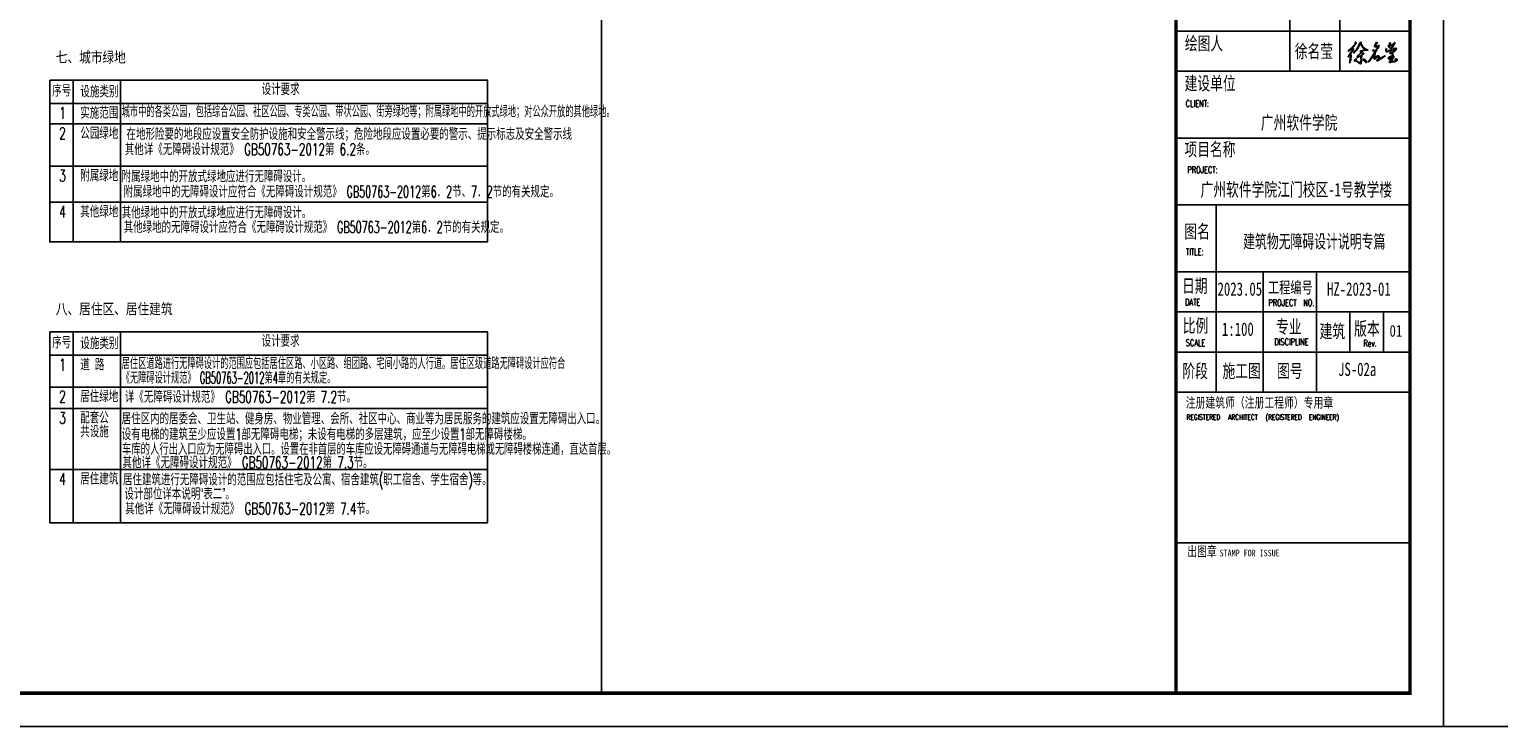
# Model space of a CAD drawing. Extents: x 1779708 to 7299578, y -1121471 to 88434.
# Tile 26 of 100: x 3934525 to 3978469, y -1084792 to -1063942. Entities that reach past the tile are written whole.
import ezdxf

# ---------------------------------------------------------------- set-up
doc = ezdxf.new("R2010")
doc.units = 0
doc.header["$LTSCALE"] = 1000
doc.header["$MEASUREMENT"] = 0
for name, color, linetype in [('0_sp_施工图设计说明', 7, 'CONTINUOUS'), ('PUB_TEXT', 7, 'CONTINUOUS'), ('PUB_TITLE', 4, 'CONTINUOUS'), ('可见线', 6, 'CONTINUOUS'), ('电子签', 2, 'CONTINUOUS'), ('通-图框－文字', 4, 'CONTINUOUS')]:
    doc.layers.add(name, color=color, linetype=linetype)
doc.styles.add('-宋体', font='simhei.ttf', dxfattribs={"width": 0.7})
doc.styles.add('dim_font', font='SIMPLEX.shx', dxfattribs={"width": 0.8})
doc.styles.add('HZTXT', font='simplex.shx', dxfattribs={"width": 0.7, "bigfont": 'HZTXT.shx'})
doc.styles.add('仿宋', font='txt', dxfattribs={"width": 0.7})
doc.styles.add('宋体', font='txt', dxfattribs={"width": 0.8})

# ---------------------------------------------------------------- blocks, each defined once
blk = doc.blocks.new('A$C5DA54128')
at = {"layer": '电子签'}
h = blk.add_hatch(color=256, dxfattribs=at)
h.dxf.hatch_style = 1
h.paths.add_polyline_path([(117, 344), (105, 346), (99, 349), (91, 357), (101, 377), (106, 386), (118, 404), (131, 422), (137, 432), (150, 450), (178, 482), (190, 501), (206, 540), (210, 554), (210, 562), (206, 576), (203, 579), (202, 581), (200, 584), (183, 587), (174, 588), (154, 588), (153, 594), (156, 596), (178, 615), (189, 624), (211, 643), (210, 650), (214, 655), (220, 657), (241, 686), (253, 700), (278, 725), (278, 735), (281, 741), (289, 748), (299, 766), (302, 776), (304, 797), (298, 801), (296, 806), (296, 813), (288, 819), (281, 821), (271, 819), (267, 817), (264, 811), (267, 807), (271, 801), (273, 798), (278, 793), (274, 767), (269, 754), (254, 733), (224, 692), (206, 672), (169, 637), (110, 576), (78, 548), (12, 495), (10, 490), (11, 485), (16, 482), (23, 479), (29, 480), (36, 484), (58, 500), (68, 508), (90, 524), (93, 527), (94, 530), (94, 534), (113, 539), (122, 544), (137, 555), (145, 556), (150, 559), (154, 566), (164, 567), (169, 567), (179, 565), (186, 553), (185, 542), (177, 532), (166, 513), (161, 504), (150, 485), (124, 449), (112, 430), (86, 393), (73, 370), (65, 359), (48, 338), (33, 318), (24, 309), (4, 294), (2, 284), (1, 279), (0, 269), (17, 273), (27, 279), (39, 292), (50, 310), (58, 318), (77, 329), (83, 331), (90, 330), (93, 325), (95, 323), (98, 318), (92, 278), (89, 258), (83, 217), (78, 218), (68, 148), (63, 114), (53, 44), (61, 42), (67, 42), (74, 47), (72, 51), (76, 56), (80, 56), (83, 76), (85, 85), (87, 105), (105, 136), (111, 153), (119, 187), (113, 188), (109, 187), (104, 184), (107, 178), (103, 171), (97, 170), (93, 179), (93, 186), (98, 195), (105, 214), (107, 224), (107, 244), (112, 243), (117, 273), (119, 288), (123, 317), (116, 326), (115, 333)])
h.paths.add_polyline_path([(477, 317), (483, 317), (487, 315), (491, 310), (487, 286), (486, 274), (482, 250), (485, 240), (486, 235), (489, 224), (483, 207), (482, 196), (487, 179), (480, 127), (476, 102), (469, 50), (472, 48), (473, 43), (470, 40), (463, 34), (453, 34), (447, 41), (429, 53), (419, 60), (401, 73), (385, 79), (377, 84), (364, 96), (352, 97), (346, 98), (335, 102), (331, 102), (329, 98), (331, 95), (343, 84), (350, 79), (366, 73), (395, 52), (410, 42), (439, 22), (449, 11), (454, 7), (466, 0), (471, 4), (476, 5), (482, 3), (480, 7), (484, 12), (488, 12), (496, 67), (500, 95), (508, 151), (505, 151), (503, 151), (507, 179), (509, 193), (513, 221), (511, 235), (510, 242), (509, 257), (513, 290), (516, 307), (521, 341), (539, 355), (548, 361), (566, 375), (575, 374), (582, 377), (588, 384), (590, 389), (591, 391), (592, 396), (587, 404), (578, 406), (570, 402), (558, 397), (551, 395), (539, 396), (538, 403), (530, 406), (525, 403), (523, 401), (519, 402), (517, 420), (518, 429), (523, 447), (532, 466), (538, 476), (550, 493), (557, 495), (560, 497), (564, 501), (574, 498), (581, 499), (590, 505), (607, 507), (616, 510), (632, 517), (641, 512), (649, 512), (657, 518), (687, 514), (702, 512), (732, 507), (739, 512), (741, 520), (737, 527), (703, 539), (686, 546), (654, 562), (631, 576), (620, 584), (599, 600), (564, 641), (547, 663), (518, 708), (512, 729), (508, 740), (495, 759), (498, 769), (497, 776), (491, 785), (489, 799), (490, 806), (494, 820), (484, 823), (477, 822), (468, 816), (429, 749), (410, 714), (375, 645), (364, 622), (358, 611), (347, 588), (317, 537), (299, 513), (259, 470), (246, 454), (239, 447), (223, 434), (218, 435), (215, 434), (210, 431), (208, 426), (209, 421), (213, 418), (226, 414), (237, 418), (245, 429), (259, 446), (268, 453), (286, 466), (318, 510), (333, 532), (365, 576), (391, 626), (403, 652), (429, 703), (441, 723), (447, 734), (459, 754), (465, 753), (468, 753), (474, 752), (472, 745), (474, 740), (479, 736), (484, 722), (487, 716), (495, 703), (501, 690), (504, 684), (510, 671), (530, 645), (539, 632), (559, 606), (578, 590), (587, 581), (603, 561), (613, 561), (620, 558), (627, 550), (631, 546), (635, 545), (641, 546), (641, 541), (640, 538), (639, 533), (597, 527), (576, 521), (537, 505), (509, 494), (494, 489), (465, 480), (458, 476), (455, 469), (457, 461), (469, 461), (476, 459), (486, 452), (485, 438), (483, 431), (476, 418), (472, 417), (470, 416), (466, 414), (458, 398), (452, 390), (438, 378), (418, 354), (407, 344), (382, 325), (368, 303), (360, 292), (344, 270), (339, 262), (340, 255), (345, 247), (359, 243), (370, 244), (382, 252), (418, 276), (437, 287), (475, 307), (476, 311)])
h.paths.add_polyline_path([(308, 180), (306, 192), (289, 197), (252, 160), (244, 133), (243, 117), (263, 107), (289, 123), (301, 141), (301, 163)], flags=17)
h.paths.add_polyline_path([(642, 149), (596, 175), (580, 187), (572, 169), (584, 142), (618, 114), (634, 93), (670, 61), (696, 55), (700, 81), (684, 120)], flags=17)
h = blk.add_hatch(color=256, dxfattribs=at)
h.dxf.hatch_style = 1
h.paths.add_polyline_path([(1025, 440), (1026, 442), (1027, 443), (1028, 444), (1044, 466), (1051, 477), (1067, 499), (1084, 532), (1093, 548), (1113, 579), (1135, 617), (1146, 635), (1170, 672), (1171, 677), (1171, 680), (1172, 686), (1162, 691), (1154, 691), (1144, 685), (1096, 672), (1072, 668), (1022, 665), (1020, 669), (1019, 671), (1019, 676), (1032, 701), (1038, 714), (1051, 739), (1075, 763), (1086, 776), (1108, 802), (1101, 809), (1093, 811), (1083, 808), (1076, 807), (1071, 804), (1067, 798), (1039, 765), (1027, 746), (1008, 708), (999, 687), (996, 676), (990, 655), (995, 649), (997, 646), (1001, 640), (1023, 637), (1035, 637), (1057, 642), (1083, 648), (1096, 650), (1122, 656), (1121, 640), (1118, 632), (1109, 620), (1075, 564), (1058, 536), (1023, 480), (1019, 476), (1018, 472), (1019, 466), (1010, 465), (1004, 469), (1000, 476), (989, 488), (984, 494), (974, 508), (957, 517), (945, 520), (925, 517), (919, 515), (916, 506), (920, 500), (943, 493), (954, 487), (975, 475), (983, 463), (987, 456), (995, 444), (982, 415), (974, 401), (957, 374), (940, 348), (931, 335), (913, 309), (910, 304), (909, 301), (906, 295), (888, 270), (879, 257), (861, 231), (830, 179), (812, 153), (772, 107), (765, 106), (761, 101), (760, 94), (763, 91), (764, 87), (761, 84), (769, 80), (777, 82), (782, 88), (801, 109), (811, 119), (830, 139), (839, 164), (847, 177), (866, 195), (889, 228), (900, 245), (923, 278), (934, 300), (940, 310), (956, 328), (963, 343), (967, 349), (978, 361), (979, 369), (980, 373), (981, 380), (987, 380), (991, 378), (995, 373), (984, 329), (979, 306), (971, 261), (970, 240), (971, 230), (974, 210), (980, 195), (984, 188), (995, 176), (1003, 174), (1010, 176), (1016, 183), (1035, 218), (1048, 235), (1075, 263), (1085, 268), (1089, 271), (1098, 278), (1113, 281), (1123, 280), (1138, 274), (1143, 270), (1146, 268), (1151, 265), (1148, 244), (1145, 233), (1134, 214), (1126, 193), (1119, 183), (1104, 166), (1096, 153), (1090, 148), (1078, 139), (1075, 131), (1076, 126), (1080, 119), (1086, 115), (1093, 116), (1098, 121), (1180, 161), (1220, 184), (1296, 234), (1301, 237), (1304, 238), (1309, 240), (1338, 261), (1352, 271), (1380, 292), (1384, 297), (1386, 301), (1385, 307), (1304, 266), (1264, 243), (1187, 194), (1180, 196), (1175, 194), (1171, 189), (1163, 184), (1158, 182), (1150, 182), (1147, 183), (1146, 187), (1148, 190), (1162, 215), (1168, 229), (1175, 256), (1172, 271), (1169, 279), (1160, 291), (1155, 292), (1152, 295), (1152, 300), (1130, 304), (1118, 305), (1096, 303), (1076, 290), (1066, 282), (1046, 268), (1030, 244), (1022, 232), (1005, 210), (1003, 215), (998, 218), (993, 217), (997, 224), (996, 231), (991, 238), (999, 291), (1002, 318), (1010, 371), (1016, 373), (1018, 381), (1015, 386), (1012, 408), (1015, 420)])
h = blk.add_hatch(color=256, dxfattribs=at)
h.dxf.hatch_style = 1
h.paths.add_polyline_path([(1649, 701), (1660, 709), (1667, 711), (1684, 711), (1685, 706), (1682, 704), (1676, 689), (1671, 683), (1660, 672), (1660, 659), (1657, 651), (1648, 643), (1639, 622), (1633, 612), (1618, 594), (1614, 587), (1607, 583), (1606, 577), (1605, 574), (1605, 568), (1617, 569), (1624, 572), (1632, 582), (1659, 621), (1672, 641), (1697, 681), (1721, 726), (1733, 749), (1756, 794), (1753, 797), (1753, 801), (1755, 804), (1747, 808), (1740, 806), (1734, 800), (1721, 778), (1713, 768), (1696, 750), (1660, 728), (1639, 720), (1597, 711), (1588, 709), (1583, 708), (1574, 707), (1573, 734), (1574, 748), (1581, 774), (1585, 778), (1585, 785), (1581, 789), (1573, 792), (1566, 791), (1560, 784), (1558, 783), (1554, 780), (1551, 755), (1549, 743), (1545, 718), (1550, 715), (1550, 707), (1546, 703), (1542, 698), (1540, 695), (1536, 689), (1522, 690), (1514, 687), (1502, 679), (1496, 675), (1496, 666), (1502, 662), (1504, 655), (1510, 652), (1516, 654), (1525, 659), (1531, 660), (1542, 658), (1537, 641), (1538, 630), (1543, 613), (1544, 607), (1548, 604), (1554, 603), (1562, 611), (1565, 620), (1560, 630), (1559, 648), (1561, 658), (1569, 674), (1572, 674), (1573, 674), (1575, 676), (1604, 686), (1619, 691)])
h.paths.add_polyline_path([(1573, 490), (1637, 520), (1670, 533), (1739, 552), (1752, 557), (1760, 558), (1775, 559), (1779, 555), (1779, 548), (1775, 544), (1753, 524), (1742, 513), (1722, 491), (1698, 473), (1687, 464), (1663, 446), (1653, 440), (1647, 438), (1636, 435), (1622, 443), (1611, 444), (1596, 438), (1588, 435), (1583, 434), (1575, 431), (1575, 424), (1571, 420), (1565, 417), (1560, 413), (1560, 404), (1565, 400), (1568, 392), (1576, 389), (1584, 392), (1601, 397), (1609, 399), (1626, 401), (1641, 392), (1648, 382), (1651, 365), (1659, 341), (1660, 328), (1657, 303), (1653, 303), (1649, 298), (1651, 294), (1614, 289), (1595, 284), (1561, 269), (1540, 261), (1529, 255), (1512, 241), (1506, 234), (1504, 228), (1506, 219), (1509, 204), (1513, 196), (1524, 186), (1538, 173), (1548, 168), (1566, 165), (1591, 170), (1604, 176), (1623, 192), (1640, 212), (1648, 222), (1666, 241), (1670, 236), (1670, 232), (1669, 226), (1654, 202), (1645, 191), (1626, 171), (1612, 153), (1604, 145), (1587, 131), (1579, 115), (1573, 107), (1559, 95), (1554, 89), (1551, 86), (1544, 82), (1544, 76), (1543, 73), (1542, 67), (1546, 69), (1552, 65), (1551, 61), (1575, 61), (1586, 63), (1608, 70), (1620, 70), (1626, 72), (1635, 79), (1653, 78), (1662, 78), (1681, 80), (1713, 79), (1729, 79), (1761, 78), (1763, 76), (1768, 77), (1769, 80), (1775, 84), (1777, 86), (1783, 90), (1786, 97), (1784, 104), (1778, 109), (1772, 107), (1769, 105), (1764, 101), (1753, 106), (1745, 106), (1734, 100), (1712, 103), (1701, 105), (1680, 108), (1650, 101), (1634, 99), (1600, 101), (1599, 107), (1601, 109), (1615, 131), (1624, 141), (1644, 158), (1670, 189), (1682, 207), (1699, 244), (1709, 258), (1712, 269), (1708, 286), (1696, 295), (1691, 301), (1684, 314), (1684, 342), (1681, 356), (1671, 382), (1662, 395), (1659, 403), (1656, 419), (1669, 431), (1677, 436), (1692, 442), (1714, 458), (1725, 466), (1746, 482), (1775, 508), (1788, 523), (1810, 554), (1814, 562), (1814, 570), (1808, 577), (1803, 583), (1797, 585), (1789, 585), (1768, 582), (1758, 580), (1737, 577), (1716, 570), (1705, 566), (1684, 559), (1637, 540), (1613, 530), (1566, 511), (1528, 498), (1509, 492), (1470, 479), (1461, 477), (1455, 477), (1445, 480), (1446, 515), (1445, 532), (1443, 566), (1440, 572), (1434, 574), (1428, 571), (1424, 568), (1421, 566), (1417, 563), (1417, 558), (1417, 555), (1417, 550), (1419, 530), (1419, 519), (1420, 499), (1419, 485), (1421, 477), (1428, 465), (1433, 455), (1441, 451), (1451, 452), (1459, 454), (1467, 454), (1509, 468), (1531, 475)])
h.paths.add_polyline_path([(1606, 241), (1628, 245), (1638, 248), (1655, 253), (1664, 255), (1664, 251), (1661, 249), (1636, 226), (1619, 213), (1605, 202), (1590, 197), (1568, 191), (1551, 192), (1535, 199), (1528, 209), (1530, 218), (1542, 222), (1561, 224), (1581, 229), (1598, 235)], flags=16)
h.paths.add_polyline_path([(1837, 160), (1826, 181), (1784, 193), (1773, 188), (1769, 160), (1781, 151), (1811, 114), (1825, 115), (1837, 135)])
for p, q in [((110, 576), (78, 548)), ((169, 637), (110, 576)), ((122, 544), (137, 555)), ((137, 555), (145, 556)), ((145, 556), (150, 559)), ((150, 559), (154, 566)), ((153, 594), (156, 596)), ((154, 589), (153, 594)), ((157, 588), (154, 589)), ((154, 566), (164, 567)), ((156, 596), (178, 615)), ((174, 588), (157, 588)), ((164, 567), (169, 567)), ((206, 672), (169, 637)), ((169, 567), (179, 565)), ((183, 587), (174, 588)), ((178, 615), (189, 624)), ((179, 565), (186, 553)), ((200, 584), (183, 587)), ((186, 553), (185, 542)), ((189, 624), (211, 643)), ((202, 581), (200, 584)), ((203, 579), (202, 581)), ((206, 576), (203, 579)), ((224, 692), (206, 672)), ((210, 562), (206, 576)), ((206, 540), (210, 554)), ((210, 650), (214, 655)), ((211, 643), (210, 650)), ((210, 554), (210, 562)), ((214, 655), (220, 657)), ((220, 657), (241, 686)), ((254, 733), (224, 692)), ((241, 686), (253, 700)), ((253, 700), (278, 725)), ((269, 754), (254, 733)), ((267, 817), (264, 811)), ((264, 811), (267, 807)), ((271, 819), (267, 817)), ((267, 807), (271, 801)), ((274, 767), (269, 754)), ((281, 821), (271, 819)), ((271, 801), (273, 798)), ((273, 798), (278, 793)), ((278, 793), (274, 767)), ((278, 735), (281, 741)), ((278, 725), (278, 735)), ((288, 819), (281, 821)), ((281, 741), (289, 748)), ((296, 813), (288, 819)), ((289, 748), (299, 766)), ((296, 806), (296, 813)), ((298, 801), (296, 806)), ((304, 797), (298, 801)), ((299, 766), (302, 776)), ((302, 776), (304, 797)), ((347, 588), (317, 537)), ((333, 532), (365, 576)), ((358, 611), (347, 588)), ((364, 622), (358, 611)), ((375, 645), (364, 622)), ((365, 576), (391, 626)), ((410, 714), (375, 645)), ((391, 626), (403, 652)), ((403, 652), (429, 703)), ((429, 749), (410, 714)), ((468, 816), (429, 749)), ((429, 703), (441, 723)), ((441, 723), (447, 734)), ((447, 734), (459, 754)), ((459, 754), (465, 753)), ((465, 753), (468, 753)), ((477, 822), (468, 816)), ((468, 753), (474, 752)), ((474, 752), (472, 745)), ((472, 745), (474, 740)), ((474, 740), (479, 736)), ((484, 823), (477, 822)), ((479, 736), (484, 722)), ((494, 820), (484, 823)), ((484, 722), (487, 716)), ((487, 716), (495, 703)), ((489, 799), (490, 806)), ((491, 785), (489, 799)), ((490, 806), (494, 820)), ((497, 776), (491, 785)), ((495, 759), (498, 769)), ((508, 740), (495, 759)), ((495, 703), (501, 690)), ((498, 769), (497, 776)), ((501, 690), (504, 684)), ((504, 684), (510, 671)), ((512, 729), (508, 740)), ((510, 671), (530, 645)), ((518, 708), (512, 729)), ((547, 663), (518, 708)), ((530, 645), (539, 632)), ((539, 632), (559, 606)), ((564, 641), (547, 663)), ((559, 606), (578, 590)), ((599, 600), (564, 641)), ((578, 590), (587, 581)), ((587, 581), (603, 561)), ((620, 584), (599, 600)), ((603, 561), (613, 561)), ((613, 561), (620, 558)), ((631, 576), (620, 584)), ((620, 558), (627, 550)), ((627, 550), (631, 546)), ((654, 562), (631, 576)), ((686, 546), (654, 562)), ((996, 676), (990, 655)), ((990, 655), (995, 649)), ((995, 649), (997, 646)), ((999, 687), (996, 676)), ((997, 646), (1001, 640)), ((1008, 708), (999, 687)), ((1001, 640), (1023, 637)), ((1027, 746), (1008, 708)), ((1019, 676), (1032, 701)), ((1019, 671), (1019, 676)), ((1020, 669), (1019, 671)), ((1022, 665), (1020, 669)), ((1072, 668), (1022, 665)), ((1023, 637), (1035, 637)), ((1039, 765), (1027, 746)), ((1032, 701), (1038, 714)), ((1035, 637), (1057, 642)), ((1038, 714), (1051, 739)), ((1067, 798), (1039, 765)), ((1051, 739), (1075, 763)), ((1057, 642), (1083, 648)), ((1075, 564), (1058, 536)), ((1071, 804), (1067, 798)), ((1076, 807), (1071, 804)), ((1096, 672), (1072, 668)), ((1075, 763), (1086, 776)), ((1109, 620), (1075, 564)), ((1083, 808), (1076, 807)), ((1093, 811), (1083, 808)), ((1083, 648), (1096, 650)), ((1086, 776), (1108, 802)), ((1101, 809), (1093, 811)), ((1093, 548), (1113, 579)), ((1144, 685), (1096, 672)), ((1096, 650), (1122, 656)), ((1108, 802), (1101, 809)), ((1118, 632), (1109, 620)), ((1113, 579), (1135, 617)), ((1121, 640), (1118, 632)), ((1122, 656), (1121, 640)), ((1135, 617), (1146, 635)), ((1154, 691), (1144, 685)), ((1146, 635), (1170, 672)), ((1162, 691), (1154, 691)), ((1172, 686), (1162, 691)), ((1170, 672), (1171, 677)), ((1171, 680), (1172, 686)), ((1171, 677), (1171, 680)), ((1421, 566), (1417, 563)), ((1417, 563), (1417, 558)), ((1417, 558), (1417, 555)), ((1417, 555), (1417, 550)), ((1417, 550), (1419, 530)), ((1424, 568), (1421, 566)), ((1428, 571), (1424, 568)), ((1434, 574), (1428, 571)), ((1440, 572), (1434, 574)), ((1443, 566), (1440, 572)), ((1445, 532), (1443, 566)), ((1502, 679), (1496, 675)), ((1496, 675), (1496, 666)), ((1496, 666), (1502, 662)), ((1514, 687), (1502, 679)), ((1502, 662), (1504, 655)), ((1504, 655), (1510, 652)), ((1510, 652), (1516, 654)), ((1522, 690), (1514, 687)), ((1516, 654), (1525, 659)), ((1536, 689), (1522, 690)), ((1525, 659), (1531, 660)), ((1531, 660), (1542, 658)), ((1540, 695), (1536, 689)), ((1542, 658), (1537, 641)), ((1537, 641), (1538, 630)), ((1538, 630), (1543, 613)), ((1542, 698), (1540, 695)), ((1546, 703), (1542, 698)), ((1543, 613), (1544, 607)), ((1544, 607), (1548, 604)), ((1549, 743), (1545, 718)), ((1545, 718), (1550, 715)), ((1550, 707), (1546, 703)), ((1548, 604), (1554, 603)), ((1551, 755), (1549, 743)), ((1550, 715), (1550, 707)), ((1554, 780), (1551, 755)), ((1557, 782), (1554, 780)), ((1554, 603), (1562, 611)), ((1558, 783), (1557, 782)), ((1560, 784), (1558, 783)), ((1559, 648), (1561, 658)), ((1560, 630), (1559, 648)), ((1566, 791), (1560, 784)), ((1565, 620), (1560, 630)), ((1561, 658), (1569, 674)), ((1562, 611), (1565, 620)), ((1573, 792), (1566, 791)), ((1569, 674), (1572, 674)), ((1572, 674), (1573, 674)), ((1581, 789), (1573, 792)), ((1573, 734), (1574, 748)), ((1574, 707), (1573, 734)), ((1573, 674), (1575, 676)), ((1574, 748), (1581, 774)), ((1583, 708), (1574, 707)), ((1575, 676), (1604, 686)), ((1585, 785), (1581, 789)), ((1581, 774), (1585, 778)), ((1588, 709), (1583, 708)), ((1585, 778), (1585, 785)), ((1597, 711), (1588, 709)), ((1639, 720), (1597, 711)), ((1604, 686), (1619, 691)), ((1606, 577), (1605, 574)), ((1605, 574), (1605, 568)), ((1605, 568), (1617, 569)), ((1607, 583), (1606, 577)), ((1612, 586), (1607, 583)), ((1615, 589), (1612, 586)), ((1618, 594), (1615, 589)), ((1617, 569), (1624, 572)), ((1633, 612), (1618, 594)), ((1619, 691), (1649, 701)), ((1624, 572), (1632, 582)), ((1632, 582), (1659, 621)), ((1639, 622), (1633, 612)), ((1684, 559), (1637, 540)), ((1660, 728), (1639, 720)), ((1648, 643), (1639, 622)), ((1657, 651), (1648, 643)), ((1649, 701), (1660, 709)), ((1660, 659), (1657, 651)), ((1659, 621), (1672, 641)), ((1696, 750), (1660, 728)), ((1660, 709), (1667, 711)), ((1671, 683), (1660, 672)), ((1660, 672), (1660, 659)), ((1667, 711), (1681, 711)), ((1670, 533), (1739, 552)), ((1676, 689), (1671, 683)), ((1672, 641), (1697, 681)), ((1682, 704), (1676, 689)), ((1681, 711), (1684, 710)), ((1685, 706), (1682, 704)), ((1684, 710), (1685, 706)), ((1705, 566), (1684, 559)), ((1713, 768), (1696, 750)), ((1697, 681), (1721, 726)), ((1716, 570), (1705, 566)), ((1721, 778), (1713, 768)), ((1737, 577), (1716, 570)), ((1734, 800), (1721, 778)), ((1721, 726), (1733, 749)), ((1733, 749), (1756, 794)), ((1740, 806), (1734, 800)), ((1758, 580), (1737, 577)), ((1739, 552), (1752, 557)), ((1747, 808), (1740, 806)), ((1755, 804), (1747, 808)), ((1752, 557), (1760, 558)), ((1753, 801), (1755, 804)), ((1753, 797), (1753, 801)), ((1756, 794), (1753, 797)), ((1768, 582), (1758, 580)), ((1760, 558), (1775, 559)), ((1789, 585), (1768, 582)), ((1775, 559), (1779, 555)), ((1779, 555), (1779, 548)), ((1788, 523), (1810, 554)), ((1797, 585), (1789, 585)), ((1803, 583), (1797, 585)), ((1808, 577), (1803, 583)), ((1814, 570), (1808, 577)), ((1810, 554), (1814, 562)), ((1814, 562), (1814, 570)), ((1, 279), (0, 269)), ((0, 269), (17, 273)), ((2, 284), (1, 279)), ((4, 294), (2, 284)), ((24, 309), (4, 294)), ((12, 495), (10, 490)), ((10, 490), (11, 485)), ((11, 485), (16, 482)), ((78, 548), (12, 495)), ((16, 482), (23, 479)), ((17, 273), (27, 279)), ((23, 479), (29, 480)), ((33, 318), (24, 309)), ((27, 279), (39, 292)), ((29, 480), (36, 484)), ((48, 338), (33, 318)), ((36, 484), (58, 500)), ((39, 292), (50, 310)), ((65, 359), (48, 338)), ((50, 310), (58, 318)), ((63, 114), (53, 44)), ((53, 44), (61, 42)), ((58, 500), (68, 508)), ((58, 318), (77, 329)), ((61, 42), (67, 42)), ((68, 148), (63, 114)), ((73, 370), (65, 359)), ((67, 42), (74, 47)), ((68, 508), (90, 524)), ((78, 218), (68, 148)), ((72, 51), (76, 56)), ((74, 47), (72, 51)), ((86, 393), (73, 370)), ((76, 56), (80, 56)), ((77, 329), (82, 330)), ((80, 217), (78, 218)), ((81, 217), (80, 217)), ((80, 56), (83, 76)), ((83, 217), (81, 217)), ((82, 330), (84, 330)), ((89, 258), (83, 217)), ((83, 76), (85, 85)), ((84, 330), (90, 330)), ((85, 85), (87, 105)), ((112, 430), (86, 393)), ((87, 105), (105, 136)), ((92, 278), (89, 258)), ((90, 524), (93, 527)), ((90, 330), (93, 325)), ((91, 357), (101, 377)), ((99, 349), (91, 357)), ((98, 318), (92, 278)), ((93, 527), (94, 530)), ((93, 325), (95, 323)), ((93, 186), (98, 195)), ((93, 179), (93, 186)), ((97, 170), (93, 179)), ((94, 534), (113, 539)), ((94, 530), (94, 534)), ((95, 323), (98, 318)), ((103, 171), (97, 170)), ((98, 195), (105, 214)), ((105, 346), (99, 349)), ((101, 377), (106, 386)), ((107, 178), (103, 171)), ((109, 187), (104, 184)), ((104, 184), (107, 178)), ((117, 344), (105, 346)), ((105, 214), (107, 224)), ((105, 136), (111, 153)), ((106, 386), (118, 404)), ((107, 224), (107, 244)), ((107, 244), (109, 244)), ((109, 244), (110, 243)), ((113, 188), (109, 187)), ((110, 243), (112, 243)), ((111, 153), (119, 187)), ((124, 449), (112, 430)), ((112, 243), (117, 273)), ((113, 539), (122, 544)), ((119, 187), (113, 188)), ((115, 333), (117, 344)), ((116, 326), (115, 333)), ((123, 317), (116, 326)), ((117, 273), (119, 288)), ((118, 404), (131, 422)), ((119, 288), (123, 317)), ((150, 485), (124, 449)), ((131, 422), (137, 432)), ((137, 432), (150, 450)), ((161, 504), (150, 485)), ((150, 450), (178, 482)), ((166, 513), (161, 504)), ((177, 532), (166, 513)), ((185, 542), (177, 532)), ((178, 482), (190, 501)), ((190, 501), (206, 540)), ((210, 431), (208, 426)), ((208, 426), (209, 421)), ((209, 421), (213, 418)), ((215, 434), (210, 431)), ((213, 418), (226, 414)), ((218, 435), (215, 434)), ((223, 434), (218, 435)), ((239, 447), (223, 434)), ((226, 414), (237, 418)), ((237, 418), (245, 429)), ((246, 454), (239, 447)), ((245, 429), (259, 446)), ((259, 470), (246, 454)), ((299, 513), (259, 470)), ((259, 446), (268, 453)), ((268, 453), (286, 466)), ((286, 466), (318, 510)), ((317, 537), (299, 513)), ((318, 510), (333, 532)), ((331, 102), (329, 98)), ((329, 98), (331, 95)), ((335, 102), (331, 102)), ((331, 95), (343, 84)), ((346, 98), (335, 102)), ((344, 270), (339, 262)), ((339, 262), (340, 255)), ((340, 255), (345, 247)), ((343, 84), (350, 79)), ((360, 292), (344, 270)), ((345, 247), (359, 243)), ((352, 97), (346, 98)), ((350, 79), (366, 73)), ((364, 96), (352, 97)), ((359, 243), (370, 244)), ((368, 303), (360, 292)), ((377, 84), (364, 96)), ((366, 73), (395, 52)), ((382, 325), (368, 303)), ((370, 244), (382, 252)), ((385, 79), (377, 84)), ((407, 344), (382, 325)), ((382, 252), (418, 276)), ((401, 73), (385, 79)), ((395, 52), (410, 42)), ((419, 60), (401, 73)), ((418, 354), (407, 344)), ((410, 42), (439, 22)), ((438, 378), (418, 354)), ((418, 276), (437, 287)), ((429, 53), (419, 60)), ((447, 41), (429, 53)), ((437, 287), (475, 307)), ((452, 390), (438, 378)), ((439, 22), (449, 11)), ((453, 34), (447, 41)), ((449, 11), (454, 7)), ((458, 398), (452, 390)), ((463, 34), (453, 34)), ((454, 7), (466, 0)), ((458, 476), (455, 469)), ((455, 469), (457, 461)), ((457, 461), (469, 461)), ((465, 480), (458, 476)), ((466, 414), (458, 398)), ((470, 40), (463, 34)), ((494, 489), (465, 480)), ((470, 416), (466, 414)), ((466, 0), (471, 4)), ((469, 461), (476, 459)), ((476, 102), (469, 50)), ((469, 50), (472, 48)), ((472, 417), (470, 416)), ((473, 43), (470, 40)), ((471, 4), (476, 5)), ((476, 418), (472, 417)), ((472, 48), (473, 43)), ((475, 307), (476, 311)), ((476, 459), (486, 452)), ((483, 431), (476, 418)), ((476, 313), (477, 317)), ((476, 311), (476, 313)), ((480, 127), (476, 102)), ((476, 5), (482, 3)), ((477, 317), (483, 317)), ((487, 179), (480, 127)), ((480, 7), (484, 12)), ((482, 3), (480, 7)), ((486, 274), (482, 250)), ((482, 250), (485, 240)), ((483, 207), (482, 196)), ((482, 196), (487, 179)), ((485, 438), (483, 431)), ((483, 317), (487, 315)), ((489, 224), (483, 207)), ((484, 12), (488, 12)), ((486, 452), (485, 438)), ((485, 240), (486, 235)), ((487, 286), (486, 274)), ((486, 235), (489, 224)), ((487, 315), (491, 310)), ((491, 310), (487, 286)), ((488, 12), (496, 67)), ((509, 494), (494, 489)), ((496, 67), (500, 95)), ((500, 95), (508, 151)), ((503, 151), (507, 179)), ((505, 151), (503, 151)), ((506, 151), (505, 151)), ((508, 151), (506, 151)), ((507, 179), (509, 193)), ((537, 505), (509, 494)), ((509, 257), (513, 290)), ((510, 242), (509, 257)), ((509, 193), (513, 221)), ((511, 235), (510, 242)), ((513, 221), (511, 235)), ((513, 290), (516, 307)), ((516, 307), (521, 341)), ((517, 420), (518, 429)), ((519, 402), (517, 420)), ((518, 429), (523, 447)), ((521, 401), (519, 402)), ((523, 402), (521, 401)), ((521, 341), (539, 355)), ((523, 447), (532, 466)), ((525, 403), (523, 402)), ((530, 406), (525, 403)), ((538, 403), (530, 406)), ((532, 466), (538, 476)), ((576, 521), (537, 505)), ((538, 476), (550, 493)), ((539, 396), (538, 403)), ((551, 395), (539, 396)), ((539, 355), (548, 361)), ((548, 361), (566, 375)), ((550, 493), (557, 495)), ((558, 397), (551, 395)), ((557, 495), (560, 497)), ((570, 402), (558, 397)), ((560, 497), (564, 501)), ((564, 501), (574, 498)), ((566, 375), (575, 374)), ((578, 406), (570, 402)), ((574, 498), (581, 499)), ((575, 374), (582, 377)), ((597, 527), (576, 521)), ((587, 404), (578, 406)), ((581, 499), (590, 505)), ((582, 377), (588, 384)), ((592, 396), (587, 404)), ((588, 384), (590, 389)), ((590, 505), (607, 507)), ((590, 389), (591, 391)), ((591, 391), (592, 396)), ((639, 533), (597, 527)), ((607, 507), (616, 510)), ((616, 510), (632, 517)), ((631, 546), (635, 545)), ((632, 517), (641, 512)), ((635, 545), (641, 546)), ((640, 538), (639, 533)), ((641, 541), (640, 538)), ((641, 546), (641, 541)), ((641, 512), (649, 512)), ((649, 512), (657, 518)), ((657, 518), (687, 514)), ((703, 539), (686, 546)), ((687, 514), (702, 512)), ((702, 512), (732, 507)), ((737, 527), (703, 539)), ((732, 507), (739, 512)), ((741, 520), (737, 527)), ((739, 512), (741, 520)), ((761, 101), (760, 94)), ((760, 94), (763, 91)), ((765, 106), (761, 101)), ((764, 87), (761, 84)), ((761, 84), (769, 80)), ((763, 91), (764, 87)), ((772, 107), (765, 106)), ((769, 80), (777, 82)), ((812, 153), (772, 107)), ((777, 82), (782, 88)), ((782, 88), (801, 109)), ((801, 109), (811, 119)), ((811, 119), (830, 139)), ((830, 179), (812, 153)), ((861, 231), (830, 179)), ((830, 139), (839, 164)), ((839, 164), (847, 177)), ((847, 177), (866, 195)), ((879, 257), (861, 231)), ((866, 195), (889, 228)), ((888, 270), (879, 257)), ((906, 295), (888, 270)), ((889, 228), (900, 245)), ((900, 245), (923, 278)), ((909, 301), (906, 295)), ((910, 304), (909, 301)), ((913, 309), (910, 304)), ((931, 335), (913, 309)), ((919, 515), (916, 506)), ((916, 506), (920, 500)), ((925, 517), (919, 515)), ((920, 500), (943, 493)), ((923, 278), (934, 300)), ((945, 520), (925, 517)), ((940, 348), (931, 335)), ((934, 300), (940, 310)), ((957, 374), (940, 348)), ((940, 310), (956, 328)), ((943, 493), (954, 487)), ((957, 517), (945, 520)), ((954, 487), (975, 475)), ((956, 328), (963, 343)), ((974, 508), (957, 517)), ((974, 401), (957, 374)), ((963, 343), (967, 349)), ((967, 349), (978, 361)), ((971, 261), (970, 240)), ((970, 240), (971, 230)), ((979, 306), (971, 261)), ((971, 230), (974, 210)), ((984, 494), (974, 508)), ((982, 415), (974, 401)), ((974, 210), (980, 195)), ((975, 475), (983, 463)), ((978, 361), (979, 369)), ((979, 369), (980, 373)), ((984, 329), (979, 306)), ((980, 373), (981, 380)), ((980, 195), (984, 188)), ((981, 380), (987, 380)), ((995, 444), (982, 415)), ((983, 463), (987, 456)), ((989, 488), (984, 494)), ((995, 373), (984, 329)), ((984, 188), (995, 176)), ((987, 456), (995, 444)), ((987, 380), (991, 378)), ((1000, 476), (989, 488)), ((991, 378), (995, 373)), ((991, 238), (999, 291)), ((996, 231), (991, 238)), ((993, 217), (997, 224)), ((998, 218), (993, 217)), ((995, 176), (1003, 174)), ((997, 224), (996, 231)), ((1003, 215), (998, 218)), ((999, 291), (1002, 318)), ((1004, 469), (1000, 476)), ((1002, 318), (1010, 371)), ((1005, 210), (1003, 215)), ((1003, 174), (1010, 176)), ((1010, 465), (1004, 469)), ((1022, 232), (1005, 210)), ((1019, 466), (1010, 465)), ((1010, 371), (1016, 373)), ((1010, 176), (1016, 183)), ((1012, 408), (1015, 420)), ((1015, 386), (1012, 408)), ((1015, 420), (1025, 440)), ((1018, 381), (1015, 386)), ((1016, 373), (1018, 381)), ((1016, 183), (1035, 218)), ((1019, 476), (1018, 472)), ((1018, 472), (1019, 466)), ((1023, 480), (1019, 476)), ((1030, 244), (1022, 232)), ((1058, 536), (1023, 480)), ((1025, 440), (1026, 442)), ((1026, 442), (1027, 443)), ((1027, 443), (1028, 444)), ((1028, 444), (1044, 466)), ((1046, 268), (1030, 244)), ((1035, 218), (1048, 235)), ((1044, 466), (1051, 477)), ((1066, 282), (1046, 268)), ((1048, 235), (1075, 263)), ((1051, 477), (1067, 499)), ((1076, 290), (1066, 282)), ((1067, 499), (1084, 532)), ((1075, 263), (1085, 268)), ((1078, 139), (1075, 131)), ((1075, 131), (1076, 126)), ((1096, 303), (1076, 290)), ((1076, 126), (1080, 119)), ((1090, 148), (1078, 139)), ((1080, 119), (1086, 115)), ((1084, 532), (1093, 548)), ((1085, 268), (1089, 271)), ((1086, 115), (1093, 116)), ((1089, 271), (1098, 278)), ((1096, 153), (1090, 148)), ((1093, 116), (1098, 121)), ((1118, 305), (1096, 303)), ((1104, 166), (1096, 153)), ((1098, 278), (1113, 281)), ((1098, 121), (1180, 161)), ((1119, 183), (1104, 166)), ((1113, 281), (1123, 280)), ((1130, 304), (1118, 305)), ((1126, 193), (1119, 183)), ((1123, 280), (1138, 274)), ((1134, 214), (1126, 193)), ((1152, 300), (1130, 304)), ((1145, 233), (1134, 214)), ((1138, 274), (1143, 270)), ((1143, 270), (1146, 268)), ((1148, 244), (1145, 233)), ((1146, 268), (1151, 265)), ((1146, 187), (1148, 190)), ((1147, 183), (1146, 187)), ((1150, 182), (1147, 183)), ((1151, 265), (1148, 244)), ((1148, 190), (1162, 215)), ((1158, 182), (1150, 182)), ((1152, 295), (1152, 300)), ((1155, 292), (1152, 295)), ((1160, 291), (1155, 292)), ((1163, 184), (1158, 182)), ((1169, 279), (1160, 291)), ((1162, 215), (1168, 229)), ((1171, 189), (1163, 184)), ((1168, 229), (1175, 256)), ((1172, 271), (1169, 279)), ((1175, 194), (1171, 189)), ((1175, 256), (1172, 271)), ((1180, 196), (1175, 194)), ((1187, 194), (1180, 196)), ((1180, 161), (1220, 184)), ((1264, 243), (1187, 194)), ((1220, 184), (1296, 234)), ((1304, 266), (1264, 243)), ((1296, 234), (1301, 237)), ((1301, 237), (1304, 238)), ((1385, 307), (1304, 266)), ((1304, 238), (1309, 240)), ((1309, 240), (1338, 261)), ((1338, 261), (1352, 271)), ((1352, 271), (1380, 292)), ((1380, 292), (1384, 297)), ((1384, 297), (1386, 301)), ((1386, 301), (1385, 307)), ((1419, 530), (1419, 519)), ((1419, 519), (1420, 499)), ((1420, 499), (1419, 485)), ((1419, 485), (1421, 477)), ((1421, 477), (1428, 465)), ((1428, 465), (1433, 455)), ((1433, 455), (1441, 451)), ((1441, 451), (1451, 452)), ((1446, 515), (1445, 532)), ((1445, 480), (1446, 515)), ((1455, 477), (1445, 480)), ((1451, 452), (1457, 454)), ((1461, 477), (1455, 477)), ((1457, 454), (1461, 454)), ((1470, 479), (1461, 477)), ((1461, 454), (1467, 454)), ((1467, 454), (1509, 468)), ((1509, 492), (1470, 479)), ((1506, 234), (1504, 228)), ((1504, 228), (1506, 219)), ((1512, 241), (1506, 234)), ((1506, 219), (1509, 204)), ((1528, 498), (1509, 492)), ((1509, 468), (1531, 475)), ((1509, 204), (1513, 196)), ((1529, 255), (1512, 241)), ((1513, 196), (1524, 186)), ((1524, 186), (1538, 173)), ((1566, 511), (1528, 498)), ((1540, 261), (1529, 255)), ((1531, 475), (1573, 490)), ((1538, 173), (1548, 168)), ((1561, 269), (1540, 261)), ((1543, 73), (1542, 67)), ((1542, 67), (1546, 69)), ((1544, 76), (1543, 73)), ((1551, 86), (1544, 82)), ((1544, 82), (1544, 76)), ((1546, 69), (1552, 65)), ((1548, 168), (1566, 165)), ((1554, 89), (1551, 86)), ((1552, 65), (1551, 61)), ((1551, 61), (1575, 61)), ((1559, 95), (1554, 89)), ((1573, 107), (1559, 95)), ((1565, 417), (1560, 413)), ((1560, 413), (1560, 404)), ((1560, 404), (1565, 400)), ((1595, 284), (1561, 269)), ((1571, 420), (1565, 417)), ((1565, 400), (1568, 392)), ((1613, 530), (1566, 511)), ((1566, 165), (1591, 170)), ((1568, 392), (1576, 389)), ((1575, 424), (1571, 420)), ((1573, 490), (1637, 520)), ((1579, 115), (1573, 107)), ((1583, 434), (1575, 431)), ((1575, 431), (1575, 424)), ((1575, 61), (1586, 63)), ((1576, 389), (1584, 392)), ((1587, 131), (1579, 115)), ((1588, 435), (1583, 434)), ((1584, 392), (1601, 397)), ((1586, 63), (1608, 70)), ((1604, 145), (1587, 131)), ((1596, 438), (1588, 435)), ((1591, 170), (1604, 176)), ((1614, 289), (1595, 284)), ((1611, 444), (1596, 438)), ((1599, 107), (1601, 109)), ((1600, 102), (1599, 107)), ((1603, 101), (1600, 102)), ((1601, 397), (1609, 399)), ((1601, 109), (1615, 131)), ((1634, 99), (1603, 101)), ((1604, 176), (1623, 192)), ((1612, 153), (1604, 145)), ((1608, 70), (1620, 70)), ((1609, 399), (1626, 401)), ((1622, 443), (1611, 444)), ((1626, 171), (1612, 153)), ((1637, 540), (1613, 530)), ((1651, 294), (1614, 289)), ((1615, 131), (1624, 141)), ((1620, 70), (1626, 72)), ((1636, 435), (1622, 443)), ((1623, 192), (1640, 212)), ((1624, 141), (1644, 158)), ((1626, 401), (1641, 392)), ((1645, 191), (1626, 171)), ((1626, 72), (1635, 79)), ((1650, 101), (1634, 99)), ((1635, 79), (1653, 78)), ((1647, 438), (1636, 435)), ((1637, 520), (1670, 533)), ((1640, 212), (1648, 222)), ((1641, 392), (1648, 382)), ((1644, 158), (1670, 189)), ((1654, 202), (1645, 191)), ((1653, 440), (1647, 438)), ((1648, 382), (1651, 365)), ((1648, 222), (1666, 241)), ((1653, 303), (1649, 298)), ((1649, 298), (1651, 294)), ((1680, 108), (1650, 101)), ((1651, 365), (1659, 341)), ((1663, 446), (1653, 440)), ((1657, 303), (1653, 303)), ((1653, 78), (1662, 78)), ((1669, 226), (1654, 202)), ((1656, 419), (1669, 431)), ((1659, 403), (1656, 419)), ((1660, 328), (1657, 303)), ((1662, 395), (1659, 403)), ((1659, 341), (1660, 328)), ((1671, 382), (1662, 395)), ((1662, 78), (1681, 80)), ((1687, 464), (1663, 446)), ((1666, 241), (1670, 236)), ((1669, 431), (1677, 436)), ((1670, 232), (1669, 226)), ((1670, 236), (1670, 232)), ((1670, 189), (1682, 207)), ((1681, 356), (1671, 382)), ((1677, 436), (1692, 442)), ((1701, 105), (1680, 108)), ((1684, 342), (1681, 356)), ((1681, 80), (1713, 79)), ((1682, 207), (1699, 244)), ((1684, 314), (1684, 342)), ((1691, 301), (1684, 314)), ((1698, 473), (1687, 464)), ((1696, 295), (1691, 301)), ((1692, 442), (1714, 458)), ((1708, 286), (1696, 295)), ((1722, 491), (1698, 473)), ((1699, 244), (1709, 258)), ((1712, 103), (1701, 105)), ((1712, 269), (1708, 286)), ((1709, 258), (1712, 269)), ((1734, 100), (1712, 103)), ((1713, 79), (1729, 79)), ((1714, 458), (1725, 466)), ((1742, 513), (1722, 491)), ((1725, 466), (1746, 482)), ((1729, 79), (1761, 78)), ((1745, 106), (1734, 100)), ((1753, 524), (1742, 513)), ((1753, 106), (1745, 106)), ((1746, 482), (1775, 508)), ((1775, 544), (1753, 524)), ((1764, 101), (1753, 106)), ((1761, 78), (1763, 76)), ((1763, 76), (1768, 77)), ((1769, 105), (1764, 101)), ((1768, 77), (1769, 80)), ((1772, 107), (1769, 105)), ((1769, 80), (1775, 84)), ((1778, 109), (1772, 107)), ((1779, 548), (1775, 544)), ((1775, 508), (1788, 523)), ((1775, 84), (1777, 86)), ((1777, 86), (1783, 90)), ((1784, 104), (1778, 109)), ((1783, 90), (1786, 97)), ((1786, 97), (1784, 104))]:
    blk.add_line(p, q, dxfattribs=at)
for points in [[(289, 197), (252, 160), (244, 133), (243, 117), (263, 107), (289, 123), (301, 141), (301, 163), (308, 180), (306, 192)], [(596, 175), (642, 149), (684, 120), (700, 81), (696, 55), (670, 61), (634, 93), (618, 114), (584, 142), (572, 169), (580, 187)], [(1661, 249), (1636, 226), (1619, 213), (1605, 202), (1590, 197), (1568, 191), (1551, 192), (1535, 199), (1528, 209), (1530, 218), (1542, 222), (1561, 224), (1581, 229), (1598, 235), (1606, 241), (1628, 245), (1638, 248), (1655, 253), (1664, 255), (1664, 251)], [(1784, 193), (1826, 181), (1837, 160), (1837, 135), (1825, 115), (1811, 114), (1781, 151), (1769, 160), (1773, 188)]]:
    blk.add_lwpolyline(points, close=True, dxfattribs=at)
blk = doc.blocks.new('A$C3D8761CE')
at = {"layer": 'PUB_TITLE'}
for p, q in [((76100, 20800), (83100, 20800)), ((83100, 19600), (76100, 19600)), ((83100, 17600), (76100, 17600)), ((83100, 17600), (76100, 17600)), ((83100, 17600), (76100, 17600)), ((76100, 15600), (83100, 15600)), ((76100, 13600), (83100, 13600)), ((76100, 13600), (83100, 13600)), ((76100, 13600), (83100, 13600)), ((76100, 13600), (83100, 13600)), ((76100, 12400), (83100, 12400)), ((76100, 11200), (83100, 11200)), ((76100, 5500), (83100, 5500))]:
    blk.add_line(p, q, dxfattribs=at)
blk.add_lwpolyline([(0, 0), (84100, 0), (84100, 59400), (0, 59400)], close=True, dxfattribs=at)
at = {"layer": 'PUB_TITLE', "const_width": 100}
blk.add_lwpolyline([(2500, 1000), (83100, 1000), (83100, 58400), (2500, 58400)], close=True, dxfattribs=at)
blk.add_lwpolyline([(76100, 58400), (76100, 1000)], dxfattribs=at)
at = {"layer": 'PUB_TITLE'}
for points in [[(79500, 28000), (79500, 19600)], [(81000, 28000), (81000, 19600)], [(76100, 19600), (83100, 19600)], [(77300, 15600), (77300, 10000)], [(76100, 13600), (83100, 13600)], [(78700, 13600), (78700, 10000)], [(80300, 13600), (80300, 10000)], [(81300, 12400), (81300, 11200)], [(82300, 12400), (82300, 11200)], [(76100, 10000), (83100, 10000)]]:
    blk.add_lwpolyline(points, dxfattribs=at)
at = {"layer": '电子签', "xscale": 0.8000000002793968, "yscale": 0.8000000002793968, "zscale": 0.8000000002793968}
blk.add_blockref('A$C5DA54128', (81241, 19816), dxfattribs=at)
at = {"layer": '通-图框－文字'}
for s, height, style, width, p in [('绘图人', 400, '仿宋', 0.7, (76361, 20233)), ('徐名莹', 400, '仿宋', 0.7, (79650, 20000)), ('建设单位', 400, '仿宋', 0.7, (76354, 19037)), ('广州软件学院', 400, '仿宋', 0.7, (78633, 17861)), ('项目名称', 400, '仿宋', 0.7, (76349, 17063)), ('广州软件学院江门校区-1号教学楼', 400, '仿宋', 0.7, (76831, 15861)), ('图名', 400, '仿宋', 0.7, (76348, 14609)), ('日期', 400, '仿宋', 0.7, (76276, 12980)), ('2023.05', 400, '仿宋', 0.7, (77339, 12886)), ('工程编号', 350, '仿宋', 0.7, (78847, 12958)), ('HZ-2023-01', 400, '仿宋', 0.7, (80615, 12886)), ('比例', 400, '仿宋', 0.7, (76298, 11790)), ('专业', 400, '仿宋', 0.7, (79089, 11759)), ('建筑', 400, '仿宋', 0.7, (80391, 11624)), ('版本', 400, '仿宋', 0.7, (81425, 11703)), ('01', 350, '-宋体', 0.8, (82483, 11660)), ('阶段', 400, '仿宋', 0.7, (76288, 10436)), ('施工图', 400, '仿宋', 0.7, (77488, 10436)), ('图号', 400, '仿宋', 0.7, (79121, 10436)), ('注册建筑师（注册工程师）专用章', 300, '仿宋', 0.7, (76388, 9541)), ('出图章', 300, '仿宋', 0.7, (76433, 5090)), ('STAMP FOR ISSUE', 200, '-宋体', 0.8, (77401, 5090))]:
    blk.add_text(s, height=height, dxfattribs=dict(at, style=style, width=width)).set_placement(p)
at = {"layer": '通-图框－文字', "color": 4, "style": 'dim_font', "width": 0.65}
for s, height, p in [('CLIENT:', 200, (76387, 18533)), ('PROJECT:', 200, (76438, 16552)), ('TITLE:', 200, (76392, 14101)), ('DATE', 200, (76368, 12589)), ('PROJECT  NO.', 200, (78862, 12577)), ('SCALE', 200, (76387, 11380)), ('DISCIPLINE', 200, (79042, 11404)), ('Rev.', 200, (81699, 11363)), ('REGISTERED', 160, (76411, 9173)), ('ARCHITECT', 160, (77653, 9173)), ('(REGISTERED', 160, (78774, 9173)), ('ENGINEER)', 160, (80072, 9173))]:
    blk.add_text(s, height=height, dxfattribs=at).set_placement(p)

msp = doc.modelspace()

# ---------------------------------------------------------------- linework, layer by layer
at = {"layer": 'PUB_TEXT'}
for p, q in [((3935134.4, -1065457.4), (3948226.7, -1065457.4)), ((3935834.4, -1065457.4), (3935834.4, -1070298)), ((3937247.7, -1065457.4), (3937247.7, -1070298)), ((3935134.4, -1066157.4), (3948226.7, -1066157.4)), ((3935134.4, -1066766.9), (3948226.7, -1066766.9)), ((3935134.4, -1068033.1), (3948226.7, -1068033.1)), ((3935134.4, -1069112.3), (3948226.7, -1069112.3)), ((3935134.4, -1072986.3), (3948226.7, -1072986.3)), ((3935834.4, -1072986.3), (3935834.4, -1078700.4)), ((3937247.7, -1072986.3), (3937247.7, -1078700.4)), ((3935134.4, -1073686.3), (3948226.7, -1073686.3)), ((3935134.4, -1074636.6), (3948226.7, -1074636.6)), ((3935134.4, -1075275.8), (3948226.7, -1075275.8)), ((3935134.4, -1077101), (3948226.7, -1077101))]:
    msp.add_line(p, q, dxfattribs=at)
at = {"layer": 'PUB_TEXT', "color": 8}
msp.add_lwpolyline([(3951635.2, -1083792.1), (3951635.2, -1028369.2)], dxfattribs=at)
at = {"layer": 'PUB_TEXT'}
for points in [[(3935134.4, -1065457.4), (3948226.7, -1065457.4), (3948226.7, -1070298), (3935134.4, -1070298)], [(3935134.4, -1072986.3), (3948226.7, -1072986.3), (3948226.7, -1078700.4), (3935134.4, -1078700.4)]]:
    msp.add_lwpolyline(points, close=True, dxfattribs=at)

# ---------------------------------------------------------------- block references
at = {"layer": '可见线'}
for p in [(3892723.3, -1084792.1), (3976823.3, -1084792.1)]:
    msp.add_blockref('A$C3D8761CE', p, dxfattribs=at)

# ---------------------------------------------------------------- texts
at = {"layer": '0_sp_施工图设计说明', "color": 2, "style": 'HZTXT'}
for s, width, p in [('实施范围 ', 0.65, (3936047, -1066613.1, -2564.8)), ('城市中的各类公园，包括综合公园、社区公园、专类公园、带状公园、街旁绿地等；附属绿地中的开放式绿地；对公众开放的其他绿地。 ', 0.52, (3937286.3, -1066572.8, -2564.8)), ('公园绿地 ', 0.65, (3936047, -1067220.7, -2564.8)), (' 在地形险要的地段应设置安全防护设施和安全警示线；危险地段应设置必要的警示、提示标志及安全警示线 ', 0.6, (3937286.3, -1067247.1, -2564.8)), ('其他详《无障碍设计规范》 GB50763-2012第 6.2条。', 0.65, (3937379.3, -1067703.1)), ('附属绿地 ', 0.65, (3936047, -1068486.9, -2564.8)), ('附属绿地中的开放式绿地应进行无障碍设计。 ', 0.6, (3937286.3, -1068513.3, -2564.8)), ('附属绿地中的无障碍设计应符合《无障碍设计规范》 GB50763-2012第6．2节、7．2节的有关规定。', 0.6, (3937345.9, -1068969.3)), ('其他绿地', 0.65, (3936047, -1069566.1, -2564.8)), ('其他绿地中的开放式绿地应进行无障碍设计。', 0.6, (3937286.3, -1069592.5, -2564.8)), ('其他绿地的无障碍设计应符合《无障碍设计规范》 GB50763-2012第6．2节的有关规定。', 0.6, (3937345.9, -1070030.2)), ('道 路 ', 0.65, (3936047, -1074142, -2564.8)), ('居住区道路进行无障碍设计的范围应包括居住区路、小区路、组团路、宅间小路的人行道。居住区级道路无障碍设计应符合', 0.52, (3937286.3, -1074101.7, -2564.8)), ('《无障碍设计规范》 GB50763-2012第4章的有关规定。 ', 0.52, (3937286.3, -1074534.1, -2564.8)), ('居住绿地', 0.65, (3936047, -1075090.4, -2564.8)), ('详《无障碍设计规范》 GB50763-2012第 7.2节。', 0.65, (3937379.3, -1075108.4)), ('共设施 ', 0.65, (3936047, -1076142, -2564.8)), ('配套公', 0.65, (3936047, -1075729.6, -2564.8)), ('居住区内的居委会、卫生站、健身房、物业管理、会所、社区中心、商业等为居民服务的建筑应设置无障碍出入口。', 0.6, (3937286.3, -1075756, -2564.8)), ('设有电梯的建筑至少应设置1部无障碍电梯；未设有电梯的多层建筑，应至少设置1部无障碍楼梯。 ', 0.6, (3937286.3, -1076224.8, -2564.8)), ('车库的人行出入口应为无障碍出入口。设置在非首层的车库应设无障碍通道与无障碍电梯或无障碍楼梯连通，直达首层。', 0.59, (3937296.5, -1076665.5)), ('其他详《无障碍设计规范》 GB50763-2012第 7.3节。', 0.65, (3937309.1, -1077065.6)), ('居住建筑 ', 0.65, (3936047, -1077554.8, -2564.8)), ('居住建筑进行无障碍设计的范围应包括住宅及公寓、宿舍建筑(职工宿舍、学生宿舍)等。', 0.6, (3937325.3, -1077581.2, -2564.8)), ('设计部位详本说明“表二”。', 0.6, (3937368.1, -1078007.2, -2564.8)), ('其他详《无障碍设计规范》 GB50763-2012第 7.4节。', 0.65, (3937390.9, -1078447.7))]:
    msp.add_text(s, height=350, dxfattribs=dict(at, width=width)).set_placement(p)
at = {"layer": 'PUB_TEXT'}
for s, height, style, width, p in [('七、城市绿地 ', 320, '宋体', 0.8, (3935314.7, -1064932)), ('序号', 350, 'HZTXT', 0.65, (3935206.7, -1065949.5)), ('设施类别', 350, 'HZTXT', 0.65, (3936051.3, -1065974.2)), ('设计要求', 350, 'HZTXT', 0.65, (3941471.9, -1065905.3)), ('1', 350, 'HZTXT', 0.65, (3935421.2, -1066618.9)), ('2', 350, 'HZTXT', 0.65, (3935421.2, -1067226.5)), ('3', 350, 'HZTXT', 0.65, (3935421.2, -1068492.8)), ('4', 350, 'HZTXT', 0.65, (3935421.2, -1069571.9)), ('八、居住区、居住建筑 ', 320, '宋体', 0.8, (3935314.7, -1072460.9)), ('序号', 350, 'HZTXT', 0.65, (3935206.7, -1073478.4)), ('设施类别', 350, 'HZTXT', 0.65, (3936051.3, -1073503.2)), ('设计要求', 350, 'HZTXT', 0.65, (3941471.9, -1073434.2)), ('1', 350, 'HZTXT', 0.65, (3935421.2, -1074147.9)), ('2', 350, 'HZTXT', 0.65, (3935421.2, -1075096.3)), ('3', 350, 'HZTXT', 0.65, (3935421.2, -1075735.5)), ('4', 350, 'HZTXT', 0.65, (3935421.2, -1077560.6))]:
    msp.add_text(s, height=height, dxfattribs=dict(at, style=style, width=width)).set_placement(p)
at = {"layer": '通-图框－文字', "style": '仿宋'}
for s, width, p in [('建筑物无障碍设计说明专篇 ', 0.65, (3970827, -1070482.2)), ('1:100', 0.7, (3970194.8, -1073105.9)), ('JS-02a', 0.7, (3973668.2, -1074305.9))]:
    msp.add_text(s, height=400, dxfattribs=dict(at, width=width)).set_placement(p)

doc.saveas('drawing.dxf')
